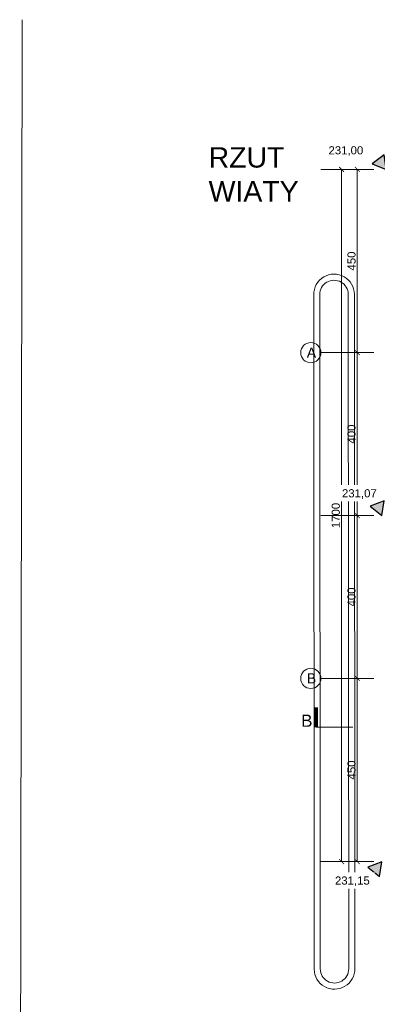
# Model space of a CAD drawing. Extents: x 256490 to 7565828, y -103950 to 5881792.
# Tile 79 of 99: x 257904 to 266688, y -35091 to -10908. Entities that reach past the tile are written whole.
import ezdxf

# ---------------------------------------------------------------- set-up
doc = ezdxf.new("R2010")
doc.units = 0
doc.header["$MEASUREMENT"] = 0
doc.linetypes.add('DASHDOT', pattern=[20, 13, -3.4, 0.2, -3.4])
doc.linetypes.add('GLOBAL-DASH-DOT-1', pattern=[18.5, 12, -3, 0.5, -3])
doc.layers.add('100_rzut_okna', color=1, linetype='Continuous')
doc.layers.add('OSIE - OPIS', color=7, linetype='Continuous')
for name, color, linetype, lineweight in [('_A_LINIA KROJENIA', 51, 'GLOBAL-DASH-DOT-1', 18), ('_A_LINIA KROJENIA TEKST', 41, 'GLOBAL-DASH-DOT-1', 25), ('linii', 7, 'Continuous', 15), ('OSIE', 7, 'Continuous', 5)]:
    doc.layers.add(name, color=color, linetype=linetype, lineweight=lineweight)
doc.layers.add('tlo', color=7, linetype='Continuous', lineweight=9, true_color=0xb2b2b2)
doc.layers.add('wymiary', color=7, linetype='Continuous', lineweight=5, true_color=0x7f7f7f)
doc.layers.add('zz-odwodnienie', color=7, linetype='Continuous', true_color=0x334f61)
doc.styles.add('ARIAL', font='arial.ttf')
doc.dimstyles.new('mosstowy 1-100', dxfattribs={"dimscale": 20, "dimtxt": 10, "dimasz": 6, "dimexe": 4, "dimexo": 4, "dimgap": 2, "dimtad": 1, "dimdec": 0, "dimlfac": 0.1, "dimtxsty": 'ARIAL', "dimblk": 'ARCHTICK', "dimcen": 4, "dimclrd": 256, "dimclre": 256, "dimclrt": 7, "dimadec": 0, "dimazin": 0, "dimtfac": 1, "dimtdec": 0, "dimtmove": 1, "dimatfit": 3, "dimfxl": 8, "dimfxlon": 1, "dimlwd": -1, "dimlwe": 9, "dimarcsym": 0})

# ---------------------------------------------------------------- blocks, each defined once
blk = doc.blocks.new('GFGFDGG')
at = {"layer": 'tlo', "ltscale": 0.1, "elevation": 0}
for points in [[(396121, -21190), (396062, -58403)], [(403285, -27945), (403295, -44507)], [(403435, -27945), (403445, -44506)], [(404135, -27933), (404145, -44495)], [(404285, -27933), (404295, -44495)]]:
    blk.add_lwpolyline(points, dxfattribs=at)
at = {"layer": 'tlo', "ltscale": 0.1}
for centre, radius, start, end in [((403785, -27939, 0), 500, 0.6838, 180.684), ((403785, -27939, 0), 350, 0.6838, 180.684), ((403795, -44501, 0), 500, 180.684, 0.6841), ((403795, -44501, 0), 350, 180.684, 0.6841)]:
    blk.add_arc(centre, radius, start, end, dxfattribs=at)
blk = doc.blocks.new('_ArchTick')
at = {"layer": '100_rzut_okna', "color": 0, "linetype": 'Continuous', "const_width": 0.15}
blk.add_lwpolyline([(-0.5, -0.5), (0.5, 0.5)], dxfattribs=at)
blk = doc.blocks.new('*D1634')
at = {"layer": 'Defpoints', "color": 0}
for p in [(265811, -14586), (275052, -14586), (273367, -31586)]:
    blk.add_point(p, dxfattribs=at)
at = {"layer": 'wymiary', "lineweight": 9}
for p, q in [((265971, -14586), (265731, -14586)), ((265971, -31586), (265731, -31586))]:
    blk.add_line(p, q, dxfattribs=at)
at = {"layer": 'wymiary'}
blk.add_line((265811, -31586), (265811, -14586), dxfattribs=at)
at = {"layer": 'wymiary', "xscale": 120, "yscale": 120, "zscale": 120}
for p, rotation in [((265811, -14586), 90), ((265811, -31586), 270)]:
    blk.add_blockref('_ArchTick', p, dxfattribs=dict(at, rotation=rotation))
at = {"layer": 'wymiary', "color": 7, "insert": (265669, -23086), "char_height": 200, "attachment_point": 5, "rotation": 90, "style": 'ARIAL'}
blk.add_mtext('1700', dxfattribs=at)
blk = doc.blocks.new('FDSFSDFF')
at = {"layer": 'OSIE', "linetype": 'DASHDOT', "ltscale": 100}
for p, q in [((265302, -64982), (296302, -64982)), ((265302, -69482), (296302, -69482)), ((265302, -73482), (296302, -73482)), ((265302, -77482), (296302, -77482)), ((265302, -81982), (296356, -81982))]:
    blk.add_line(p, q, dxfattribs=at)
at = {"layer": 'OSIE'}
for centre in [(265054, -69482), (265054, -69482), (265054, -77482)]:
    blk.add_circle(centre, 248, dxfattribs=at)
at = {"layer": 'OSIE - OPIS', "style": 'ARIAL'}
for s, p in [('A', (264954, -69607)), ('B', (264954, -77607))]:
    blk.add_text(s, height=250, dxfattribs=at).set_placement(p)
blk = doc.blocks.new('GFGDGDFG')
at = {"layer": '_A_LINIA KROJENIA', "color": 1, "linetype": 'Continuous'}
blk.add_line((23169, -27585), (22269, -27585), dxfattribs=at)
at = {"layer": '_A_LINIA KROJENIA', "color": 1, "linetype": 'Continuous', "const_width": 93.9}
blk.add_lwpolyline([(22269, -27585), (22269, -27095)], dxfattribs=at)
at = {"layer": '_A_LINIA KROJENIA TEKST', "color": 1, "style": 'ARIAL'}
blk.add_text('B', height=300, dxfattribs=at).set_placement((21899, -27575))
blk = doc.blocks.new('*D1637')
at = {"layer": 'Defpoints', "color": 0}
for p in [(265831, -23086), (266197, -23086), (265984, -27086)]:
    blk.add_point(p, dxfattribs=at)
at = {"layer": 'wymiary', "lineweight": 9}
for p, q in [((266037, -23086), (266277, -23086)), ((266064, -27086), (266277, -27086))]:
    blk.add_line(p, q, dxfattribs=at)
at = {"layer": 'wymiary'}
blk.add_line((266197, -27086), (266197, -23086), dxfattribs=at)
at = {"layer": 'wymiary', "xscale": 120, "yscale": 120, "zscale": 120}
for p, rotation in [((266197, -23086), 90), ((266197, -27086), 270)]:
    blk.add_blockref('_ArchTick', p, dxfattribs=dict(at, rotation=rotation))
at = {"layer": 'wymiary', "color": 7, "insert": (266055, -25086), "char_height": 200, "attachment_point": 5, "rotation": 90, "style": 'ARIAL'}
blk.add_mtext('400', dxfattribs=at)
blk = doc.blocks.new('*D1638')
at = {"layer": 'Defpoints', "color": 0}
for p in [(268124, -27086), (266197, -31586), (268124, -31586)]:
    blk.add_point(p, dxfattribs=at)
at = {"layer": 'wymiary', "lineweight": 9}
for p, q in [((266357, -27086), (266117, -27086)), ((266357, -31586), (266117, -31586))]:
    blk.add_line(p, q, dxfattribs=at)
at = {"layer": 'wymiary'}
blk.add_line((266197, -27086), (266197, -31586), dxfattribs=at)
at = {"layer": 'wymiary', "xscale": 120, "yscale": 120, "zscale": 120}
for p, rotation in [((266197, -27086), 90), ((266197, -31586), 270)]:
    blk.add_blockref('_ArchTick', p, dxfattribs=dict(at, rotation=rotation))
at = {"layer": 'wymiary', "color": 7, "insert": (266055, -29336), "char_height": 200, "attachment_point": 5, "rotation": 90, "style": 'ARIAL'}
blk.add_mtext('450', dxfattribs=at)
blk = doc.blocks.new('*D1639')
at = {"layer": 'Defpoints', "color": 0}
for p in [(268124, -14586), (266197, -19086), (268124, -19086)]:
    blk.add_point(p, dxfattribs=at)
at = {"layer": 'wymiary', "lineweight": 9}
for p, q in [((266357, -14586), (266117, -14586)), ((266357, -19086), (266117, -19086))]:
    blk.add_line(p, q, dxfattribs=at)
at = {"layer": 'wymiary'}
blk.add_line((266197, -14586), (266197, -19086), dxfattribs=at)
at = {"layer": 'wymiary', "xscale": 120, "yscale": 120, "zscale": 120}
for p, rotation in [((266197, -14586), 90), ((266197, -19086), 270)]:
    blk.add_blockref('_ArchTick', p, dxfattribs=dict(at, rotation=rotation))
at = {"layer": 'wymiary', "color": 7, "insert": (266055, -16836), "char_height": 200, "attachment_point": 5, "rotation": 90, "style": 'ARIAL'}
blk.add_mtext('450', dxfattribs=at)
blk = doc.blocks.new('*D1640')
at = {"layer": 'Defpoints', "color": 0}
for p in [(265964, -19086), (265964, -23086), (266197, -23086)]:
    blk.add_point(p, dxfattribs=at)
at = {"layer": 'wymiary', "lineweight": 9}
for p, q in [((266044, -19086), (266277, -19086)), ((266044, -23086), (266277, -23086))]:
    blk.add_line(p, q, dxfattribs=at)
at = {"layer": 'wymiary'}
blk.add_line((266197, -19086), (266197, -23086), dxfattribs=at)
at = {"layer": 'wymiary', "xscale": 120, "yscale": 120, "zscale": 120}
for p, rotation in [((266197, -19086), 90), ((266197, -23086), 270)]:
    blk.add_blockref('_ArchTick', p, dxfattribs=dict(at, rotation=rotation))
at = {"layer": 'wymiary', "color": 7, "insert": (266055, -21086), "char_height": 200, "attachment_point": 5, "rotation": 90, "style": 'ARIAL'}
blk.add_mtext('400', dxfattribs=at)
blk = doc.blocks.new('d_rzędna')
at = {"layer": 'zz-odwodnienie'}
blk.add_hatch(color=0, dxfattribs=at).paths.add_polyline_path([(0, 0), (0.369, 0.639), (-0.369, 0.639)])
at = {"layer": 'zz-odwodnienie', "color": 0}
for p, q in [((-0.369, 0.639), (0, 0)), ((0.369, 0.639), (-0.369, 0.639)), ((-0.369, 0.639), (0, 0)), ((0.369, 0.639), (-0.369, 0.639)), ((0, 0), (0.369, 0.639)), ((0, 0), (0.369, 0.639))]:
    blk.add_line(p, q, dxfattribs=at)
blk = doc.blocks.new('GFHGHGFHGFHGF')
at = {"layer": 'zz-odwodnienie'}
for p, xscale, yscale, zscale, rotation in [((209367, -26433, 0), 499.9999999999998, 499.9999999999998, 499.9999999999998, 37.18013530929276), ((209325, -34564, 0), 500.0000000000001, 500.0000000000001, 500.0000000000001, 140.9201335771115), ((209267, -43433, 0), 500.0000000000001, 500.0000000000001, 500.0000000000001, 140.9201335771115)]:
    blk.add_blockref('d_rzędna', p, dxfattribs=dict(at, xscale=xscale, yscale=yscale, zscale=zscale, rotation=rotation))
at = {"layer": 'zz-odwodnienie', "lineweight": 13, "insert": (207954, -25859, 0), "char_height": 200, "width": 876.77, "attachment_point": 1, "style": 'ARIAL', "bg_fill": 2}
blk.add_mtext('231,00', dxfattribs=at)
at = {"layer": 'zz-odwodnienie', "lineweight": 13, "char_height": 200, "width": 876.77, "attachment_point": 1, "style": 'ARIAL', "bg_fill": 2}
for s, insert in [('231,07', (208285, -34283, 0)), ('231,15', (208113, -43794, 0))]:
    blk.add_mtext(s, dxfattribs=dict(at, insert=insert))

msp = doc.modelspace()

# ---------------------------------------------------------------- block references
at = {"layer": 'linii'}
for name, p in [('GFGFDGG', (-138158.7, 10281.4, 0)), ('FDSFSDFF', (0, 50395.6)), ('GFGDGDFG', (242917.5, -701.3))]:
    msp.add_blockref(name, p, dxfattribs=at)

# ---------------------------------------------------------------- texts
at = {"layer": 'Defpoints', "lineweight": 35, "insert": (264933.8, -14040.5), "char_height": 500, "width": 4778.006, "attachment_point": 2, "style": 'ARIAL'}
msp.add_mtext('\\pxql;RZUT \\PWIATY', dxfattribs=at)

# ---------------------------------------------------------------- dimensions: what is measured, and where the dimension line sits
at = {"layer": 'wymiary'}
for base, p1, p2, picture, middle in [((265811, -14586), (273367.4, -31586), (275052, -14586), '*D1634', (265668.9, -23086)), ((266197, -19086), (268123.8, -14586), (268123.8, -19086), '*D1639', (266054.9, -16836)), ((266197, -23086), (265963.7, -19086), (265963.7, -23086), '*D1640', (266054.9, -21086)), ((266197, -23086), (265983.6, -27086), (265831.3, -23086), '*D1637', (266054.9, -25086)), ((266197, -31586), (268123.8, -27086), (268123.8, -31586), '*D1638', (266054.9, -29336))]:
    dim = msp.add_linear_dim(base=base, p1=p1, p2=p2, angle=90, dimstyle='mosstowy 1-100', override={"dimblk": 'ArchTick'}, dxfattribs=at)
    dim.commit()
    dim.dimension.update_dxf_attribs({"geometry": picture, "text_midpoint": middle})

# ---------------------------------------------------------------- next in the draw order: block references
at = {"layer": 'linii'}
msp.add_blockref('GFHGHGFHGFHGF', (57535.2, 11842.4, 0), dxfattribs=at)

doc.saveas('drawing.dxf')
